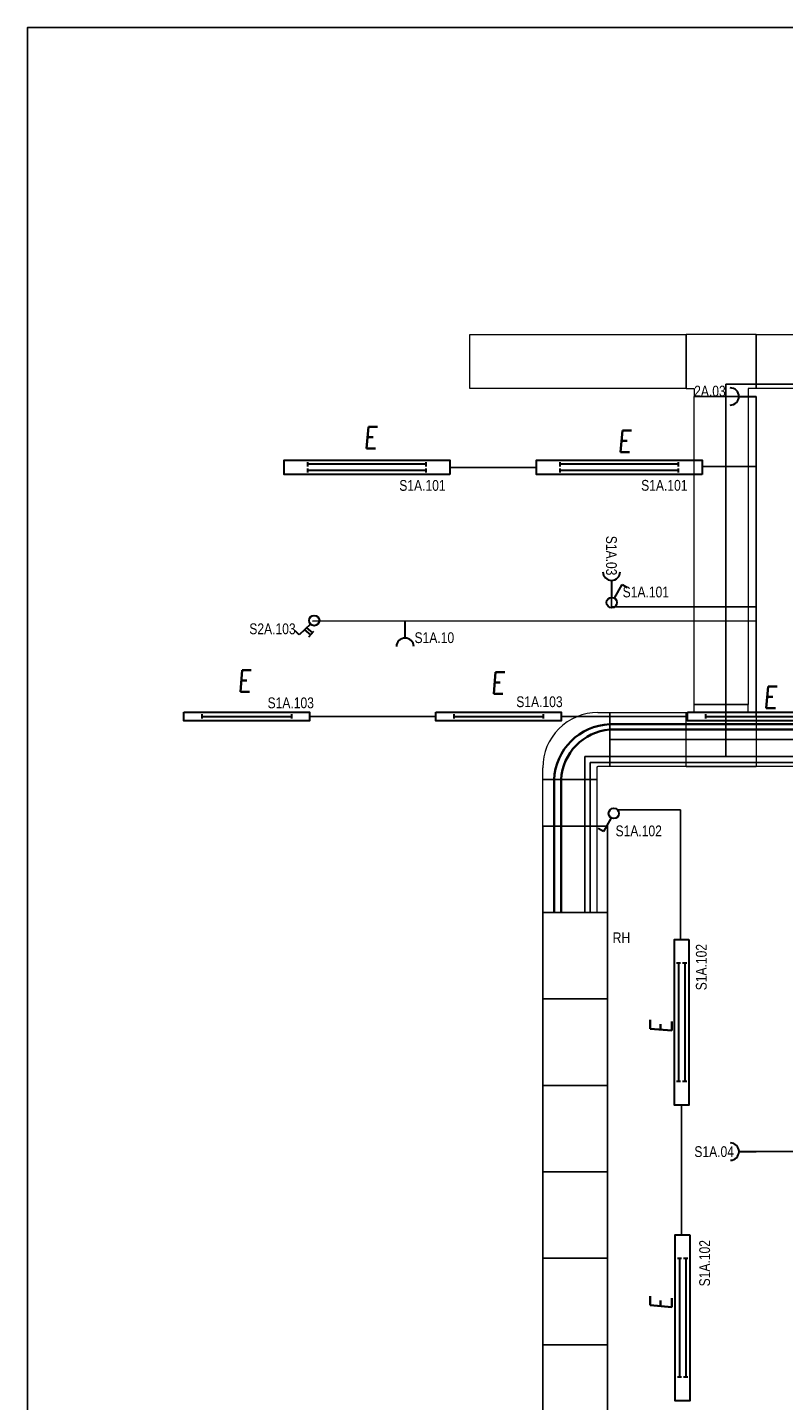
# Model space of a CAD drawing. Header units: millimetres. Extents: x 373037 to 682063, y 76092 to 274210.
# Tile 9 of 256: x 420037 to 427029, y 121765 to 134472. Entities that reach past the tile are written whole.
import ezdxf
from ezdxf.enums import TextEntityAlignment as Align

# ---------------------------------------------------------------- set-up
doc = ezdxf.new("R2010")
doc.units = ezdxf.units.MM
doc.header["$LTSCALE"] = 100
doc.layers.get('0').update_dxf_attribs({"linetype": 'CONTINUOUS'})
for name, color, linetype, lineweight in [('2DE_OBL', 97, 'CONTINUOUS', 30), ('2DE_OBL_L1', 91, 'CONTINUOUS', 30), ('E_SVĚTLA POPIS', 130, 'CONTINUOUS', 30), ('E_VEDENÍ SILNOPROUD', 50, 'CONTINUOUS', 25), ('E_VYPINACE', 170, 'CONTINUOUS', 30), ('E_ZÁSUVKY POPIS', 156, 'CONTINUOUS', 30), ('E_ZÁSUVKY.OST.+VYVODY', 11, 'CONTINUOUS', 30), ('E_ŽLABY', 40, 'CONTINUOUS', 15), ('U1 LIGHTING', 10, 'CONTINUOUS', 35)]:
    doc.layers.add(name, color=color, linetype=linetype, lineweight=lineweight)
doc.layers.add('E_RÁM', color=253, linetype='CONTINUOUS')
doc.layers.add('Svetla - prepinace', color=7, linetype='CONTINUOUS')
doc.styles.add('CP_ATTR', font='ROMANS.SHX')
doc.styles.add('CS-ROMANS', font='romans.shx', dxfattribs={"width": 0.75, "oblique": 5})
doc.styles.get("Standard").update_dxf_attribs({"font": 'arial.ttf'})

# ---------------------------------------------------------------- blocks, each defined once
blk = doc.blocks.new('zasuvka_jednoducha')
at = {"color": 1, "lineweight": 30}
blk.add_line((19281, 12983), (19281, 13143), dxfattribs=at)
blk.add_arc((19281, 12903), 80, 0, 180, dxfattribs=at)
blk = doc.blocks.new('*U30')
at = {"color": 0, "linetype": 'ByBlock'}
for p, q in [((24, 249.57), (96, 374.28)), ((96, 374.28), (143.56, 346.82))]:
    blk.add_line(p, q, dxfattribs=at)
blk.add_circle((0, 208), 48, dxfattribs=at)
blk = doc.blocks.new('prepinas-svetel-jednoduchy')
at = {"layer": 'E_VYPINACE', "rotation": 89.99999999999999}
blk.add_blockref('*U30', (208, 2), dxfattribs=at)
blk = doc.blocks.new('2DELLI010_CZ')
for p, q in [((-0.5, 0.25), (-0.5, 0.05)), ((0.5, 0.25), (0.5, 0.05)), ((-0.5, 0.15), (0.5, 0.15)), ((-0.5, -0.05), (-0.5, -0.25)), ((0.5, -0.05), (0.5, -0.25)), ((-0.5, -0.15), (0.5, -0.15))]:
    blk.add_line(p, q)
blk.add_lwpolyline([(-0.7, 0.35), (0.7, 0.35), (0.7, -0.35), (-0.7, -0.35)], close=True)
at = {"linetype": 'ByBlock', "style": 'CP_ATTR', "flags": 9}
for tag, p in [('NAME', (-0.092, -0.018)), ('GROUP', (-0.092, -0.018)), ('NUMBER', (-0.092, -0.018)), ('PRODUCER', (-0.092, -0.018)), ('ARTICLE', (-0.092, -0.018)), ('CHARACTER', (-0.092, -0.018)), ('VOLTAGE', (-0.092, -0.019)), ('WEIGHT', (-0.092, -0.018)), ('OTHER', (-0.092, -0.018)), ('PRODUCT-TYPE', (-0.092, -0.019)), ('ORDER-NO', (-0.092, -0.019)), ('POWER', (-0.092, -0.019))]:
    blk.add_attdef(tag, text='', height=0.00005, dxfattribs=at).set_placement(p, align=Align.MIDDLE_LEFT)
blk = doc.blocks.new('E')
at = {"layer": 'U1 LIGHTING', "style": 'CS-ROMANS', "oblique": 5, "width": 0.75}
blk.add_text('E', height=200, dxfattribs=at).set_placement((229480, 21709))
blk = doc.blocks.new('2DELLI009_CZ')
for p, q in [((-0.5, 0.1), (-0.5, -0.1)), ((-0.5, 0), (0.5, 0)), ((0.5, 0.1), (0.5, -0.1))]:
    blk.add_line(p, q)
blk.add_lwpolyline([(-0.7, 0.2), (0.7, 0.2), (0.7, -0.2), (-0.7, -0.2)], close=True)
at = {"linetype": 'ByBlock', "style": 'CP_ATTR', "flags": 9}
for tag, p in [('NAME', (-0.092, -0.018)), ('GROUP', (-0.092, -0.018)), ('NUMBER', (-0.092, -0.018)), ('PRODUCER', (-0.092, -0.018)), ('ARTICLE', (-0.092, -0.018)), ('CHARACTER', (-0.092, -0.018)), ('VOLTAGE', (-0.092, -0.019)), ('WEIGHT', (-0.092, -0.018)), ('OTHER', (-0.092, -0.018)), ('PRODUCT-TYPE', (-0.092, -0.019)), ('ORDER-NO', (-0.092, -0.019)), ('POWER', (-0.092, -0.019))]:
    blk.add_attdef(tag, text='', height=0.00005, dxfattribs=at).set_placement(p, align=Align.MIDDLE_LEFT)
blk = doc.blocks.new('*U181')
for p, q in [((120, 260), (120, 370)), ((120, 370), (620, 370)), ((620, 370), (620, 260)), ((0, -250), (0, 250)), ((0, 250), (110, 250)), ((110, -250), (0, -250))]:
    blk.add_line(p, q)
for radius in [510, 10]:
    blk.add_arc((110, 260), radius, 270, 0)
at = {"style": 'CP_ATTR', "flags": 9}
for tag in ['NAME', 'PRODUCER', 'PRODUCT-TYPE', 'ARTICLE', 'FLOW', 'NUMBER', 'SYSTEM', 'FORM', 'SIZE', 'OTHER']:
    blk.add_attdef(tag, (0, 0), '', height=0.0001, dxfattribs=at)
blk = doc.blocks.new('*U183')
for p, q in [((0, -250), (0, 250)), ((0, 250), (8685, 250)), ((8685, 250), (8685, -250)), ((8685, -250), (0, -250))]:
    blk.add_line(p, q)
at = {"style": 'CP_ATTR', "flags": 9}
for tag in ['NAME', 'PRODUCER', 'PRODUCT-TYPE', 'ARTICLE', 'FLOW', 'NUMBER', 'SYSTEM', 'FORM', 'SIZE', 'OTHER']:
    blk.add_attdef(tag, (0, 0), '', height=0.0001, dxfattribs=at)
blk = doc.blocks.new('*U184')
for p, q in [((75, 325), (75, 325)), ((75, 325), (575, 325)), ((75, 250), (75, 325)), ((575, 325), (575, 325)), ((575, 250), (575, 325)), ((0, -250), (0, 250)), ((0, 250), (0, 250)), ((0, 250), (75, 250)), ((650, 250), (575, 250)), ((650, 250), (650, 250)), ((650, 250), (650, -250)), ((0, -250), (0, -250)), ((0, -250), (650, -250)), ((650, -250), (650, -250))]:
    blk.add_line(p, q)
at = {"style": 'CP_ATTR', "flags": 9}
for tag in ['NAME', 'PRODUCER', 'PRODUCT-TYPE', 'ARTICLE', 'FLOW', 'NUMBER', 'SYSTEM', 'FORM', 'SIZE', 'OTHER']:
    blk.add_attdef(tag, (0, 0), '', height=0.0001, dxfattribs=at)
blk = doc.blocks.new('*U185')
for p, q in [((75, 325), (75, 325)), ((75, 325), (575, 325)), ((75, 250), (75, 325)), ((575, 325), (575, 325)), ((575, 250), (575, 325)), ((0, -250), (0, 250)), ((0, 250), (0, 250)), ((0, 250), (75, 250)), ((650, 250), (575, 250)), ((650, 250), (650, 250)), ((650, 250), (650, -250)), ((0, -250), (0, -250)), ((0, -250), (650, -250)), ((650, -250), (650, -250))]:
    blk.add_line(p, q)
at = {"style": 'CP_ATTR', "flags": 9}
for tag in ['NAME', 'PRODUCER', 'PRODUCT-TYPE', 'ARTICLE', 'FLOW', 'NUMBER', 'SYSTEM', 'FORM', 'SIZE', 'OTHER']:
    blk.add_attdef(tag, (0, 0), '', height=0.0001, dxfattribs=at)
blk = doc.blocks.new('*U187')
for p, q in [((0, -250), (0, 250)), ((0, 250), (1230, 250)), ((1230, 250), (1230, -250)), ((1230, -250), (0, -250))]:
    blk.add_line(p, q)
at = {"style": 'CP_ATTR', "flags": 9}
for tag in ['NAME', 'PRODUCER', 'PRODUCT-TYPE', 'ARTICLE', 'FLOW', 'NUMBER', 'SYSTEM', 'FORM', 'SIZE', 'OTHER']:
    blk.add_attdef(tag, (0, 0), '', height=0.0001, dxfattribs=at)
blk = doc.blocks.new('*U188')
for p, q in [((0, -250), (0, 250)), ((0, 250), (2850, 250)), ((2850, 250), (2850, -250)), ((2850, -250), (0, -250))]:
    blk.add_line(p, q)
at = {"style": 'CP_ATTR', "flags": 9}
for tag in ['NAME', 'PRODUCER', 'PRODUCT-TYPE', 'ARTICLE', 'FLOW', 'NUMBER', 'SYSTEM', 'FORM', 'SIZE', 'OTHER']:
    blk.add_attdef(tag, (0, 0), '', height=0.0001, dxfattribs=at)
blk = doc.blocks.new('*U189')
for p, q in [((0, -250), (0, 250)), ((0, 250), (1576, 250)), ((1576, 250), (1576, -250)), ((1576, -250), (0, -250))]:
    blk.add_line(p, q)
at = {"style": 'CP_ATTR', "flags": 9}
for tag in ['NAME', 'PRODUCER', 'PRODUCT-TYPE', 'ARTICLE', 'FLOW', 'NUMBER', 'SYSTEM', 'FORM', 'SIZE', 'OTHER']:
    blk.add_attdef(tag, (0, 0), '', height=0.0001, dxfattribs=at)
blk = doc.blocks.new('*U190')
for p, q in [((0, -250), (0, 250)), ((0, 250), (2000, 250)), ((2000, 250), (2000, -250)), ((2000, -250), (0, -250))]:
    blk.add_line(p, q)
at = {"style": 'CP_ATTR', "flags": 9}
for tag in ['NAME', 'PRODUCER', 'PRODUCT-TYPE', 'ARTICLE', 'FLOW', 'NUMBER', 'SYSTEM', 'FORM', 'SIZE', 'OTHER']:
    blk.add_attdef(tag, (0, 0), '', height=0.0001, dxfattribs=at)
blk = doc.blocks.new('*U24')
at = {"color": 0, "linetype": 'ByBlock'}
for p, q in [((24, 249.57), (96, 374.28)), ((96, 374.28), (143.56, 346.82))]:
    blk.add_line(p, q, dxfattribs=at)
blk.add_circle((0, 208), 48, dxfattribs=at)
blk = doc.blocks.new('tlacitko_prepinac_svetla')
at = {"layer": 'E_VYPINACE'}
for points in [[(16875, 8774), (16940, 8744)], [(16888, 8798), (16951, 8769)], [(16930, 8722), (16960, 8787)]]:
    blk.add_lwpolyline(points, dxfattribs=at)
at = {"layer": 'E_VYPINACE', "rotation": 180}
blk.add_blockref('*U24', (16937, 9090), dxfattribs=at)

msp = doc.modelspace()

# ---------------------------------------------------------------- linework, layer by layer
at = {"layer": 'E_RÁM', "color": 252, "true_color": 0x939598}
msp.add_lwpolyline([(446617, 110792), (420037, 110792), (420037, 134472), (446617, 134472)], close=True, dxfattribs=at)
at = {"layer": 'E_VEDENÍ SILNOPROUD', "color": 241, "true_color": 0xf7abae}
for p, q in [((427953, 131172), (426495, 131172)), ((426495, 131172), (426495, 127725)), ((425192, 126282), (425192, 127725)), ((434335, 127725), (425192, 127725))]:
    msp.add_line(p, q, dxfattribs=at)
at = {"layer": 'E_VEDENÍ SILNOPROUD'}
for p, q in [((426777, 131057), (426777, 128097)), ((424743, 130401), (423943, 130401)), ((426777, 130410), (426277, 130410)), ((425438, 129200), (425438, 129110)), ((425438, 129110), (426777, 129110)), ((422673, 128978), (426777, 128982)), ((422644, 128097), (423813, 128097)), ((424973, 128097), (426141, 128097)), ((434600, 127882), (425422, 127882)), ((425494, 127232), (426077, 127232)), ((426077, 127232), (426077, 126032)), ((426086, 124498), (426086, 123298)), ((428734, 124070), (426777, 124070))]:
    msp.add_line(p, q, dxfattribs=at)
at = {"layer": 'E_VEDENÍ SILNOPROUD', "lineweight": 35}
for p, q in [((434108, 128022), (425422, 128024)), ((434107, 127974), (425422, 127974)), ((424907, 127510), (424907, 126282)), ((424971, 127511), (424971, 126282))]:
    msp.add_line(p, q, dxfattribs=at)
at = {"layer": 'E_VEDENÍ SILNOPROUD', "color": 240, "true_color": 0xed1f24}
for p in [(425240, 126281), (434256, 127671)]:
    msp.add_line(p, (425240, 127671), dxfattribs=at)
at = {"layer": 'E_VEDENÍ SILNOPROUD', "color": 242, "true_color": 0xcd2027}
for points in [[(424802, 127082), (425402, 127082), (425402, 126282), (424802, 126282)], [(424802, 126282), (425402, 126282), (425402, 125482), (424802, 125482)], [(424802, 125482), (425402, 125482), (425402, 124682), (424802, 124682)], [(424802, 124682), (425402, 124682), (425402, 123882), (424802, 123882)], [(424802, 123882), (425402, 123882), (425402, 123082), (424802, 123082)], [(424802, 123082), (425402, 123082), (425402, 122282), (424802, 122282)], [(424802, 122282), (425402, 122282), (425402, 121482), (424802, 121482)]]:
    msp.add_lwpolyline(points, close=True, dxfattribs=at)
at = {"layer": 'E_VEDENÍ SILNOPROUD', "lineweight": 35}
for centre, radius, start, end in [((425441, 127490), 534, 92.1161, 177.7964), ((425462, 127485), 491, 94.657, 176.8992)]:
    msp.add_arc(centre, radius, start, end, dxfattribs=at)

# ---------------------------------------------------------------- block references
at = {"layer": '2DE_OBL', "xscale": 1095.714285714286, "yscale": 191.4285714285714, "zscale": 409.9999999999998}
for p, rotation in [((423176, 130401), 180), ((425510, 130401), 180), ((426086, 125265), 270), ((426095, 122531), 270)]:
    msp.add_blockref('2DELLI010_CZ', p, dxfattribs=dict(at, rotation=rotation))
at = {"layer": '2DE_OBL_L1', "xscale": 828.5714285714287, "yscale": 200, "zscale": 1000}
for p in [(422064, 128097), (424393, 128097), (426721, 128097)]:
    msp.add_blockref('2DELLI009_CZ', p, dxfattribs=at)
at = {"layer": 'E_VYPINACE', "rotation": 270}
msp.add_blockref('prepinas-svetel-jednoduchy', (425438, 129150), dxfattribs=at)
at = {"layer": 'E_ZÁSUVKY.OST.+VYVODY', "color": 1}
for name, p, rotation in [('zasuvka_jednoducha', (413633, 150338), 270), ('zasuvka_jednoducha', (444719, 142338), 180), ('tlacitko_prepinac_svetla', (403976, 125034), 344.2459004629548), ('zasuvka_jednoducha', (413634, 143350), 270)]:
    msp.add_blockref(name, p, dxfattribs=dict(at, rotation=rotation))
msp.add_blockref('zasuvka_jednoducha', (404248, 115839), dxfattribs=at)
at = {"layer": 'E_ŽLABY'}
for name, p, rotation in [('*U190', (426127, 131382), 180), ('*U188', (426452, 128207), 90), ('*U187', (425052, 127512), 270)]:
    msp.add_blockref(name, p, dxfattribs=dict(at, rotation=rotation))
at = {"layer": 'E_ŽLABY', "zscale": 110}
for name, p, rotation in [('*U185', (426777, 131382), 180), ('*U181', (425422, 127882), 179.9999999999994)]:
    msp.add_blockref(name, p, dxfattribs=dict(at, rotation=rotation))
at = {"layer": 'E_ŽLABY'}
for name, p in [('*U189', (426777, 131382)), ('*U183', (425422, 127882))]:
    msp.add_blockref(name, p, dxfattribs=at)
at = {"layer": 'E_ŽLABY', "zscale": 110}
msp.add_blockref('*U184', (426127, 127882), dxfattribs=at)
at = {"layer": 'Svetla - prepinace', "rotation": 89.99999999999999}
msp.add_blockref('prepinas-svetel-jednoduchy', (425461, 127199), dxfattribs=at)
at = {"layer": 'U1 LIGHTING'}
for p in [(193667, 108867), (196016, 108832), (192500, 106614), (194843, 106596), (197364, 106463)]:
    msp.add_blockref('E', p, dxfattribs=at)
at = {"layer": 'U1 LIGHTING', "rotation": 90}
for p in [(447704, -104317), (447704, -106876)]:
    msp.add_blockref('E', p, dxfattribs=at)

# ---------------------------------------------------------------- texts
at = {"layer": 'E_SVĚTLA POPIS', "width": 0.8}
for s, p in [('S1A.101', (423475, 130184)), ('S1A.101', (425712, 130185)), ('S1A.101', (425541, 129198)), ('S2A.103', (422088, 128857)), ('S1A.103', (422257, 128172)), ('S1A.103', (424557, 128182)), ('S1A.102', (425475, 126987))]:
    msp.add_text(s, height=100, dxfattribs=at).set_placement(p)
for p in [(426318, 125562), (426349, 122822)]:
    msp.add_text('S1A.102', height=100, rotation=90, dxfattribs=at).set_placement(p)
at = {"layer": 'E_ZÁSUVKY POPIS', "width": 0.8}
for s, p in [('2A.03', (426202, 131057)), ('S1A.10', (423616, 128775)), ('S1A.04', (426204, 124019))]:
    msp.add_text(s, height=100, dxfattribs=at).set_placement(p)
msp.add_text('S1A.03', height=100, rotation=270, dxfattribs=at).set_placement((425387, 129768))
at = {"layer": 'E_ZÁSUVKY POPIS', "color": 242, "true_color": 0xcd2027, "width": 0.8}
msp.add_text('RH', height=100, dxfattribs=at).set_placement((425449, 125998))

doc.saveas('drawing.dxf')
